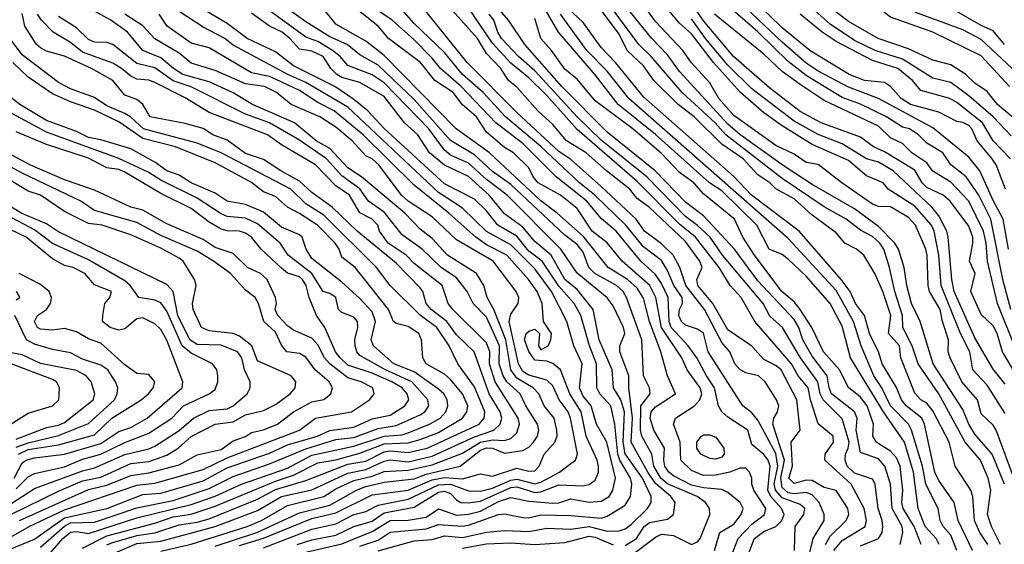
# Model space of a CAD drawing. Header units: metres. Extents: x -51132 to -49532, y -231222 to -229437.
# Tile 236 of 256: x -50676 to -50595, y -230543 to -230499. Entities that reach past the tile are written whole.
import ezdxf

# ---------------------------------------------------------------- set-up
doc = ezdxf.new("R2010")
doc.units = ezdxf.units.M
for name, color, linetype in [('CONTOUR_HALF', 8, 'Continuous'), ('CONTOUR_INDEX', 1, 'Continuous'), ('CONTOUR_INTER', 3, 'Continuous')]:
    doc.layers.add(name, color=color, linetype=linetype)

msp = doc.modelspace()

# ---------------------------------------------------------------- linework, layer by layer
at = {"layer": 'CONTOUR_HALF'}
for points, elevation in [([(-50594.219, -230504.759), (-50596.58, -230502.198), (-50600.58, -230500.255), (-50604.08, -230499.009), (-50608.08, -230495.871), (-50611.58, -230492.259), (-50615.476, -230486.259), (-50616.317, -230484.259), (-50617.04, -230481.259), (-50617.133, -230478.259), (-50616.57, -230476.259), (-50614.08, -230471.135), (-50609.205, -230465.259), (-50608.58, -230464.762), (-50606.08, -230463.302), (-50604.08, -230462.556), (-50601.08, -230461.987), (-50599.58, -230461.518), (-50599.08, -230461.499), (-50597.58, -230462.355), (-50597.08, -230462.459), (-50596.08, -230462.577), (-50594.58, -230462.443)], 55.5), ([(-50596.025, -230542.759), (-50596.676, -230541.759), (-50597.131, -230540.759), (-50597.266, -230538.759), (-50597.423, -230538.259), (-50598.717, -230536.259), (-50599.21, -230534.259), (-50600.58, -230531.663), (-50601.08, -230531.022), (-50601.58, -230530.742), (-50602.08, -230530.211), (-50603.221, -230527.259), (-50603.33, -230526.259), (-50604.254, -230525.259), (-50604.068, -230523.759), (-50604.719, -230521.759), (-50605.371, -230520.259), (-50606.286, -230518.759), (-50606.901, -230518.259), (-50607.871, -230517.759), (-50608.58, -230516.901), (-50610.58, -230515.416), (-50612.08, -230514.083), (-50613.58, -230513.247), (-50614.08, -230512.757), (-50615.08, -230512.084), (-50616.314, -230510.759), (-50618.08, -230509.539), (-50620.369, -230507.259), (-50621.703, -230506.259), (-50623.718, -230504.259), (-50624.58, -230503.05), (-50625.909, -230501.759), (-50626.58, -230500.412), (-50630.58, -230495.03)], 48.5), ([(-50609.489, -230542.759), (-50609.08, -230542.066), (-50607.759, -230540.759), (-50607.55, -230540.259), (-50607.636, -230539.759), (-50608.58, -230538.266), (-50609.58, -230538.023), (-50610.58, -230537.45), (-50611.08, -230537.409), (-50612.08, -230537.705), (-50612.504, -230537.259), (-50612.215, -230536.259), (-50612.331, -230534.259), (-50611.568, -230533.259), (-50611.853, -230530.759), (-50613.148, -230528.259), (-50613.58, -230527.899), (-50614.58, -230527.394), (-50615.58, -230526.307), (-50617.58, -230524.95), (-50618.813, -230522.759), (-50620.061, -230521.259), (-50620.136, -230520.759), (-50619.695, -230519.759), (-50619.904, -230519.259), (-50621.08, -230517.627), (-50624.08, -230514.788), (-50625.08, -230514.052), (-50625.714, -230513.259), (-50627.649, -230511.759), (-50629.313, -230510.259), (-50630.96, -230509.259), (-50632.08, -230507.918), (-50633.323, -230506.759), (-50635.08, -230504.816), (-50635.762, -230504.259), (-50636.39, -230503.259), (-50637.58, -230502.014), (-50638.33, -230500.759), (-50641.58, -230497.128)], 44.5), ([(-50594.644, -230537.759), (-50595.665, -230535.259), (-50597.08, -230533.608), (-50597.581, -230532.759), (-50598.08, -230531.544), (-50600.548, -230527.759), (-50601.613, -230524.259), (-50602.339, -230522.759), (-50602.738, -230521.259), (-50602.944, -230519.759), (-50603.414, -230518.259), (-50603.733, -230517.759), (-50605.08, -230516.359), (-50607.08, -230514.898), (-50610.58, -230512.886), (-50613.062, -230511.259), (-50616.58, -230508.727), (-50617.58, -230507.869), (-50621.58, -230503.508), (-50622.58, -230502.128), (-50623.863, -230500.759), (-50627.123, -230496.759)], 49.5), ([(-50625.58, -230543.663), (-50623.58, -230542.136), (-50623.08, -230541.895), (-50622.08, -230542.015), (-50620.58, -230542.74), (-50620.08, -230542.53), (-50619.868, -230542.259), (-50619.061, -230540.259), (-50619.106, -230539.759), (-50619.418, -230539.259), (-50620.117, -230538.759), (-50622.58, -230537.722), (-50623.128, -230537.259), (-50623.722, -230536.259), (-50623.863, -230535.259), (-50624.694, -230533.759), (-50624.815, -230533.259), (-50624.793, -230531.259), (-50624.016, -230530.259), (-50624.073, -230529.759), (-50624.573, -230528.759), (-50624.694, -230525.759), (-50625.966, -230522.259), (-50626.264, -230521.759), (-50626.807, -230521.259), (-50628.606, -230520.259), (-50629.103, -230519.759), (-50629.58, -230518.504), (-50630.08, -230517.873), (-50631.08, -230517.086), (-50635.58, -230512.889), (-50637.08, -230511.812), (-50638.58, -230510.415), (-50640.58, -230509.22), (-50643.58, -230505.839), (-50646.58, -230502.975), (-50648.08, -230502.129), (-50649.147, -230501.259), (-50650.58, -230500.637), (-50652.58, -230499.383), (-50655.08, -230497.561)], 41.5), ([(-50617.3, -230543.759), (-50616.716, -230542.259), (-50615.58, -230541.07), (-50614.546, -230540.259), (-50614.426, -230539.759), (-50615.431, -230538.259), (-50615.595, -230537.759), (-50615.588, -230537.259), (-50615.779, -230536.759), (-50616.08, -230536.431), (-50616.58, -230536.421), (-50617.398, -230536.759), (-50618.58, -230536.99), (-50619.58, -230537.041), (-50620.58, -230536.601), (-50621.464, -230535.759), (-50621.527, -230534.259), (-50622.069, -230532.759), (-50621.902, -230532.259), (-50620.331, -230531.259), (-50619.891, -230530.759), (-50619.739, -230530.259), (-50619.874, -230529.759), (-50620.955, -230528.259), (-50621.393, -230527.259), (-50623.08, -230524.759), (-50623.536, -230522.259), (-50624.049, -230521.259), (-50626.341, -230519.259), (-50627.58, -230517.734), (-50628.827, -230516.759), (-50630.08, -230514.872), (-50631.453, -230513.759), (-50633.288, -230512.759), (-50633.726, -230512.259), (-50634.08, -230511.513), (-50635.35, -230510.259), (-50636.08, -230509.802), (-50637.58, -230508.544), (-50638.414, -230507.259), (-50639.58, -230506.285), (-50640.358, -230505.259), (-50641.879, -230504.259), (-50643.049, -230502.759), (-50645.721, -230500.759), (-50646.564, -230499.759), (-50648.455, -230498.259)], 42.5), ([(-50594.58, -230531.892), (-50596.08, -230529.542), (-50597.255, -230528.259), (-50597.494, -230526.759), (-50598.27, -230525.259), (-50599.886, -230521.259), (-50600.089, -230518.759), (-50600.477, -230516.759), (-50600.682, -230516.259), (-50602.08, -230514.669), (-50604.269, -230513.259), (-50604.704, -230512.759), (-50606.08, -230512.155), (-50607.58, -230510.903), (-50610.58, -230509.573), (-50613.08, -230508.014), (-50614.58, -230506.945), (-50616.522, -230505.259), (-50618.771, -230502.759), (-50620.58, -230500.387), (-50621.58, -230499.49), (-50623.08, -230497.729)], 50.5), ([(-50593.618, -230528.759), (-50594.797, -230526.759), (-50595.241, -230525.259), (-50595.58, -230524.617), (-50596.58, -230523.662), (-50597.416, -230521.759), (-50597.073, -230520.259), (-50597.548, -230519.259), (-50597.252, -230517.759), (-50597.265, -230517.259), (-50597.58, -230516.339), (-50599.133, -230514.259), (-50599.726, -230513.759), (-50601.08, -230513.136), (-50601.455, -230512.759), (-50602.08, -230511.7), (-50604.58, -230510.177), (-50605.494, -230509.759), (-50606.58, -230508.955), (-50609.834, -230507.759), (-50611.58, -230506.83), (-50614.08, -230504.894), (-50617.114, -230502.259), (-50619.58, -230499.305), (-50620.58, -230497.847)], 51.5), ([(-50594.094, -230523.259), (-50594.76, -230520.759), (-50595.76, -230515.759), (-50596.768, -230513.759), (-50597.799, -230512.259), (-50599.094, -230511.259), (-50599.75, -230510.259), (-50601.08, -230509.463), (-50601.765, -230508.759), (-50602.512, -230508.259), (-50603.08, -230508.114), (-50604.425, -230507.259), (-50606.58, -230506.215), (-50608.08, -230505.662), (-50611.08, -230503.836), (-50612.58, -230502.685), (-50615.08, -230500.21), (-50617.58, -230498.071)], 52.5), ([(-50594.562, -230513.259), (-50595.331, -230511.259), (-50595.649, -230510.759), (-50596.905, -230509.259), (-50597.339, -230508.259), (-50597.58, -230507.997), (-50598.08, -230507.729), (-50598.58, -230507.653), (-50600.08, -230506.892), (-50602.417, -230506.259), (-50603.191, -230505.759), (-50604.08, -230504.742), (-50604.58, -230504.434), (-50606.252, -230504.259), (-50607.526, -230503.759), (-50610.78, -230501.759), (-50613.08, -230499.882), (-50615.244, -230497.759)], 53.5), ([(-50594.08, -230508.853), (-50595.578, -230507.259), (-50597.58, -230505.532), (-50599.08, -230504.428), (-50600.58, -230504.072), (-50603.08, -230502.479), (-50605.366, -230501.759), (-50607.08, -230500.945), (-50609.08, -230499.595), (-50611.08, -230497.8)], 54.5), ([(-50668.58, -230543.519), (-50666.58, -230542.665), (-50664.58, -230542.477), (-50660.08, -230541.268), (-50656.58, -230539.934), (-50654.574, -230538.759), (-50652.08, -230538.211), (-50649.08, -230536.841), (-50647.58, -230536.539), (-50646.08, -230535.834), (-50645.58, -230535.74), (-50644.08, -230535.882), (-50642.08, -230535.425), (-50638.58, -230533.823), (-50636.976, -230533.259), (-50636.449, -230532.759), (-50636.307, -230532.259), (-50636.454, -230531.759), (-50637.351, -230530.259), (-50638.622, -230526.759), (-50640.08, -230525.347), (-50640.87, -230524.259), (-50642.179, -230523.259), (-50642.602, -230522.759), (-50642.859, -230521.759), (-50643.08, -230521.45), (-50645.08, -230519.407), (-50648.307, -230516.759), (-50650.393, -230514.759), (-50652.08, -230513.535), (-50653.08, -230512.594), (-50654.653, -230511.759), (-50656.08, -230510.811), (-50657.58, -230510.309), (-50659.08, -230509.193), (-50660.29, -230508.759), (-50661.08, -230508.23), (-50662.58, -230507.816), (-50665.486, -230507.259), (-50666.08, -230506.25), (-50666.58, -230505.844), (-50667.58, -230505.48), (-50668.58, -230504.256), (-50670.348, -230503.259), (-50672.58, -230502.246), (-50674.08, -230501.809), (-50674.58, -230501.546), (-50674.904, -230501.259), (-50675.877, -230499.759), (-50676.08, -230498.707)], 36.5), ([(-50660.08, -230542.902), (-50656.626, -230541.759), (-50653.08, -230540.128), (-50650.58, -230539.478), (-50648.365, -230538.259), (-50647.58, -230537.95), (-50646.08, -230537.572), (-50643.58, -230537.305), (-50642.58, -230536.906), (-50639.775, -230536.259), (-50638.08, -230534.933), (-50637.58, -230534.736), (-50637.08, -230534.772), (-50636.08, -230535.184), (-50634.58, -230534.964), (-50634.08, -230534.68), (-50633.685, -230534.259), (-50633.345, -230533.759), (-50633.246, -230533.259), (-50633.354, -230532.759), (-50634.317, -230531.259), (-50634.802, -230530.259), (-50635.896, -230529.259), (-50636.193, -230528.759), (-50636.523, -230527.759), (-50636.52, -230526.259), (-50637.58, -230523.88), (-50638.693, -230522.759), (-50639.188, -230521.759), (-50640.08, -230520.616), (-50641.348, -230519.759), (-50642.915, -230518.259), (-50644.58, -230517.06), (-50646.08, -230515.191), (-50647.379, -230514.259), (-50648.08, -230513.252), (-50649.58, -230512.178), (-50650.865, -230510.759), (-50653.08, -230509.21), (-50655.582, -230507.759), (-50657.58, -230507.062), (-50662.08, -230504.77), (-50663.58, -230504.275), (-50665.08, -230503.198), (-50666.58, -230502.841), (-50668.58, -230501.258), (-50669.08, -230501.106), (-50670.08, -230501.062), (-50670.58, -230500.84), (-50671.58, -230499.889), (-50673.08, -230498.936)], 37.5), ([(-50656.08, -230543.02), (-50652.08, -230541.468), (-50650.08, -230541.037), (-50648.58, -230540.262), (-50647.58, -230540.013), (-50646.58, -230539.498), (-50644.08, -230538.992), (-50641.58, -230537.799), (-50640.58, -230537.755), (-50639.08, -230538.299), (-50638.08, -230538.342), (-50637.08, -230538.093), (-50635.58, -230537.407), (-50635.08, -230537.339), (-50633.58, -230537.733), (-50633.08, -230537.595), (-50631.521, -230536.759), (-50630.58, -230536.042), (-50630.214, -230535.759), (-50630.032, -230535.259), (-50630.623, -230532.259), (-50630.808, -230531.759), (-50631.56, -230530.759), (-50632.08, -230529.597), (-50632.58, -230529.129), (-50634.08, -230528.711), (-50634.58, -230528.391), (-50634.929, -230527.759), (-50635.697, -230524.259), (-50635.58, -230523.646), (-50634.959, -230522.759), (-50634.91, -230522.259), (-50635.116, -230521.759), (-50637.033, -230519.259), (-50640.08, -230517.48), (-50642.08, -230515.562), (-50644.08, -230514.257), (-50644.64, -230513.759), (-50646.507, -230511.259), (-50647.068, -230510.759), (-50647.58, -230510.504), (-50648.732, -230509.259), (-50650.08, -230508.124), (-50651.403, -230507.259), (-50653.777, -230506.259), (-50655.011, -230505.259), (-50655.999, -230504.759), (-50657.58, -230504.529), (-50660.08, -230503.425), (-50662.08, -230502.827), (-50663.08, -230501.988), (-50665.08, -230500.807), (-50666.08, -230499.727), (-50667.589, -230498.759)], 38.5), ([(-50652.58, -230543.395), (-50649.58, -230542.705), (-50647.08, -230541.688), (-50645.58, -230540.759), (-50644.08, -230540.727), (-50642.58, -230540.484), (-50641.58, -230539.797), (-50640.08, -230540.311), (-50639.08, -230540.224), (-50638.08, -230539.983), (-50636.58, -230539.177), (-50635.58, -230538.867), (-50634.08, -230539.171), (-50632.08, -230539.328), (-50631.58, -230539.292), (-50630.58, -230538.963), (-50629.08, -230539.251), (-50628.08, -230539.161), (-50627.403, -230538.759), (-50627.111, -230538.259), (-50626.893, -230537.259), (-50627.603, -230534.259), (-50628.466, -230532.759), (-50628.903, -230531.259), (-50629.58, -230530.458), (-50629.871, -230529.759), (-50629.665, -230527.759), (-50630.334, -230526.259), (-50630.916, -230524.259), (-50632.196, -230521.759), (-50633.58, -230519.875), (-50635.58, -230517.888), (-50637.58, -230516.795), (-50639.58, -230514.839), (-50641.58, -230513.547), (-50649.08, -230506.459), (-50652.58, -230504.416), (-50654.046, -230503.759), (-50658.58, -230501.313), (-50659.275, -230500.759), (-50661.08, -230499.824), (-50663.08, -230498.531)], 39.5), ([(-50646.58, -230543.288), (-50643.58, -230542.44), (-50642.08, -230542.331), (-50641.08, -230542.025), (-50639.58, -230542.181), (-50637.58, -230541.726), (-50636.08, -230541.591), (-50634.08, -230541.685), (-50632.58, -230541.395), (-50630.58, -230541.486), (-50629.08, -230541.265), (-50627.58, -230541.653), (-50626.58, -230541.623), (-50626.08, -230541.464), (-50625.58, -230541.087), (-50624.247, -230539.759), (-50623.94, -230539.259), (-50623.926, -230538.759), (-50624.649, -230537.259), (-50626.08, -230535.235), (-50626.244, -230534.259), (-50626.151, -230531.759), (-50626.447, -230530.759), (-50627.06, -230529.759), (-50627.154, -230528.259), (-50628.232, -230525.759), (-50628.74, -230523.259), (-50630.08, -230521.605), (-50631.091, -230520.759), (-50632.229, -230518.759), (-50633.58, -230517.613), (-50634.58, -230516.427), (-50636.08, -230515.328), (-50637.363, -230513.759), (-50639.08, -230512.21), (-50641.08, -230511.275), (-50642.299, -230510.259), (-50643.291, -230508.759), (-50644.39, -230507.759), (-50646.08, -230505.585), (-50648.08, -230504.43), (-50649.58, -230504), (-50649.996, -230503.759), (-50650.488, -230503.259), (-50651.139, -230502.259), (-50652.08, -230501.809), (-50653.08, -230501.661), (-50653.889, -230500.759), (-50654.519, -230500.259), (-50655.569, -230499.759), (-50657.08, -230498.672)], 40.5), ([(-50612.053, -230543.259), (-50611.992, -230541.259), (-50611.26, -230540.259), (-50611.195, -230539.759), (-50611.58, -230539.427), (-50613.08, -230538.895), (-50613.63, -230538.259), (-50613.72, -230537.759), (-50613.437, -230536.259), (-50613.58, -230535.209), (-50615.08, -230532.427), (-50615.58, -230531.819), (-50616.344, -230531.259), (-50619.208, -230526.759), (-50619.58, -230525.207), (-50620.08, -230524.89), (-50621.08, -230524.555), (-50621.406, -230524.259), (-50621.638, -230523.759), (-50621.586, -230523.259), (-50621.345, -230522.759), (-50621.37, -230522.259), (-50622.063, -230521.259), (-50622.58, -230520.02), (-50623.08, -230519.185), (-50624.58, -230518.049), (-50626.034, -230516.259), (-50628.599, -230513.759), (-50629.887, -230512.759), (-50633.08, -230509.727), (-50636.013, -230507.259), (-50637.87, -230505.259), (-50639.58, -230503.747), (-50641.08, -230501.942), (-50643.58, -230499.532), (-50644.58, -230498.382)], 43.5), ([(-50606.58, -230542.851), (-50605.08, -230542.26), (-50604.769, -230541.759), (-50604.726, -230541.259), (-50604.768, -230540.759), (-50605.105, -230539.759), (-50605.348, -230537.759), (-50605.58, -230537.329), (-50607.08, -230536.824), (-50607.672, -230536.259), (-50607.854, -230535.759), (-50607.817, -230535.259), (-50607.584, -230534.759), (-50607.522, -230534.259), (-50608.08, -230532.331), (-50609.658, -230530.759), (-50609.914, -230530.259), (-50610.112, -230529.259), (-50611.547, -230527.259), (-50613.031, -230524.759), (-50614.08, -230523.795), (-50614.644, -230522.759), (-50618.006, -230518.759), (-50619.052, -230517.259), (-50620.08, -230516.277), (-50621.08, -230515.549), (-50624.291, -230512.259), (-50628.08, -230509.193), (-50630.08, -230507.273), (-50633.58, -230503.446), (-50634.94, -230502.259), (-50636.333, -230500.759), (-50636.647, -230500.259), (-50636.987, -230499.259), (-50637.364, -230498.759)], 45.5), ([(-50598.59, -230543.259), (-50599.08, -230541.991), (-50599.727, -230541.259), (-50599.971, -230540.759), (-50600.144, -230539.759), (-50601.161, -230537.759), (-50601.432, -230536.259), (-50602.339, -230533.259), (-50602.587, -230532.759), (-50604.08, -230531.259), (-50604.811, -230529.759), (-50605.477, -230528.759), (-50606.528, -230526.259), (-50607.152, -230524.259), (-50608.58, -230521.685), (-50612.58, -230517.372), (-50625.787, -230505.759), (-50627.58, -230503.493), (-50629.277, -230501.759), (-50631.455, -230498.759)], 47.5), ([(-50594.646, -230501.259), (-50595.58, -230500.136), (-50596.58, -230499.7), (-50598.58, -230498.524)], 56.5), ([(-50601.532, -230542.759), (-50602.126, -230541.259), (-50603.037, -230539.759), (-50603.136, -230539.259), (-50603.059, -230538.259), (-50603.283, -230536.259), (-50603.58, -230535.576), (-50604.08, -230534.999), (-50605.283, -230534.259), (-50605.542, -230533.759), (-50605.495, -230532.759), (-50606.031, -230531.259), (-50606.58, -230530.534), (-50607.58, -230529.727), (-50608.318, -230528.259), (-50609.632, -230526.759), (-50610.602, -230524.759), (-50611.568, -230523.259), (-50612.08, -230522.63), (-50613.084, -230521.759), (-50615.356, -230518.759), (-50616.32, -230517.259), (-50617.028, -230515.759), (-50619.58, -230513.667), (-50620.402, -230512.759), (-50621.58, -230511.902), (-50623.08, -230510.306), (-50625.456, -230508.259), (-50628.58, -230505.934), (-50630.08, -230504.15), (-50631.08, -230503.311), (-50632.183, -230501.759), (-50633.09, -230500.759), (-50633.58, -230499.115)], 46.5), ([(-50671.08, -230543.056), (-50669.08, -230542.023), (-50665.08, -230540.996), (-50663.58, -230540.465), (-50662.08, -230540.224), (-50660.08, -230539.573), (-50655.08, -230537.496), (-50653.58, -230537.011), (-50651.58, -230535.975), (-50650.08, -230535.722), (-50648.08, -230535.165), (-50646.08, -230534.406), (-50644.08, -230534.311), (-50643.08, -230534.055), (-50641.58, -230533.449), (-50639.579, -230532.259), (-50639.222, -230531.759), (-50639.14, -230531.259), (-50639.578, -230530.259), (-50640.58, -230529.066), (-50641.08, -230528.612), (-50642.584, -230527.759), (-50642.857, -230527.259), (-50642.982, -230525.759), (-50643.21, -230525.259), (-50644.08, -230524.656), (-50645.08, -230524.419), (-50645.302, -230524.259), (-50645.712, -230523.259), (-50647.58, -230520.878), (-50648.482, -230519.759), (-50649.58, -230518.926), (-50649.803, -230518.259), (-50650.144, -230517.759), (-50651.601, -230516.259), (-50653.08, -230515.28), (-50654.08, -230514.777), (-50655.08, -230513.879), (-50656.08, -230513.497), (-50657.08, -230512.706), (-50660.08, -230511.087), (-50663.363, -230509.759), (-50666.08, -230509.055), (-50668.08, -230507.698), (-50670.08, -230506.727), (-50672.08, -230506.038), (-50673.58, -230505.359), (-50675.58, -230503.978), (-50676.863, -230502.759)], 35.5), ([(-50674.58, -230542.987), (-50672.58, -230541.231), (-50672.08, -230540.959), (-50670.08, -230540.887), (-50666.58, -230539.705), (-50663.58, -230539.116), (-50660.58, -230538.11), (-50658.58, -230537.115), (-50655.58, -230536.07), (-50652.58, -230534.818), (-50650.08, -230534.034), (-50648.58, -230533.875), (-50646.58, -230533.14), (-50645.08, -230532.879), (-50643.08, -230531.989), (-50642.713, -230531.759), (-50642.372, -230531.259), (-50642.454, -230530.759), (-50643.781, -230529.259), (-50645.969, -230528.259), (-50648.08, -230527.066), (-50648.327, -230526.759), (-50648.474, -230526.259), (-50648.511, -230525.759), (-50648.26, -230524.759), (-50648.292, -230524.259), (-50648.58, -230523.891), (-50649.58, -230523.496), (-50649.858, -230523.259), (-50650.087, -230522.259), (-50650.58, -230521.931), (-50651.142, -230521.759), (-50652.06, -230520.259), (-50654.039, -230518.759), (-50654.703, -230517.759), (-50656.58, -230516.152), (-50657.58, -230515.674), (-50659.08, -230515.541), (-50659.58, -230515.321), (-50661.58, -230514.009), (-50664.58, -230512.537), (-50665.58, -230511.897), (-50668.08, -230510.714), (-50674.08, -230508.539), (-50679.08, -230505.852)], 34.5), ([(-50677.58, -230542.447), (-50675.512, -230541.259), (-50672.58, -230539.883), (-50666.58, -230537.822), (-50665.08, -230537.669), (-50661.08, -230536.541), (-50659.08, -230535.559), (-50653.084, -230533.259), (-50651.774, -230532.259), (-50648.775, -230531.759), (-50647.28, -230530.759), (-50646.902, -230530.259), (-50647.014, -230529.759), (-50647.976, -230529.259), (-50649.08, -230528.913), (-50650.58, -230527.757), (-50651.015, -230527.259), (-50651.58, -230526.184), (-50652.08, -230525.646), (-50653.58, -230524.96), (-50654.08, -230524.597), (-50654.889, -230523.759), (-50655.099, -230523.259), (-50654.996, -230522.759), (-50655.073, -230522.259), (-50655.765, -230520.759), (-50656.317, -230520.259), (-50657.398, -230519.759), (-50658.58, -230518.611), (-50660.08, -230518.122), (-50661.08, -230517.444), (-50664.08, -230516.149), (-50666.08, -230515.013), (-50667.08, -230514.752), (-50670.08, -230513.35), (-50672.58, -230512.504), (-50675.463, -230511.259), (-50679.08, -230509.317)], 33.5), ([(-50677.043, -230540.259), (-50673.08, -230538.315), (-50671.08, -230537.473), (-50669.58, -230537.174), (-50667.08, -230536.046), (-50665.58, -230535.864), (-50664.08, -230535.35), (-50663.15, -230534.759), (-50662.08, -230533.801), (-50660.088, -230532.759), (-50658.58, -230532.576), (-50657.58, -230531.987), (-50656.08, -230531.642), (-50655.08, -230531.131), (-50653.868, -230530.259), (-50653.446, -230529.759), (-50653.392, -230529.259), (-50653.78, -230528.759), (-50656.58, -230527.526), (-50657.045, -230526.259), (-50658.08, -230525.463), (-50658.58, -230525.259), (-50660.58, -230525.028), (-50661.213, -230524.759), (-50661.908, -230523.259), (-50661.964, -230522.759), (-50661.671, -230521.259), (-50661.789, -230520.759), (-50662.746, -230519.259), (-50663.08, -230518.991), (-50664.58, -230518.168), (-50667.08, -230517.07), (-50669.464, -230516.259), (-50670.58, -230516.124), (-50672.58, -230515.133), (-50674.58, -230513.768), (-50675.58, -230513.426), (-50679.08, -230511.343)], 32.5), ([(-50676.58, -230538.123), (-50675.58, -230537.139), (-50675.08, -230536.863), (-50672.58, -230536.305), (-50671.08, -230535.673), (-50669.58, -230535.254), (-50667.58, -230534.293), (-50665.58, -230533.507), (-50663.679, -230532.259), (-50662.712, -230531.259), (-50660.57, -230530.259), (-50660.08, -230529.907), (-50659.855, -230529.259), (-50659.855, -230528.759), (-50659.948, -230528.259), (-50660.315, -230527.759), (-50662.08, -230526.89), (-50662.822, -230526.259), (-50664.08, -230523.392), (-50664.58, -230522.697), (-50665.08, -230522.477), (-50666.402, -230522.259), (-50667.144, -230521.259), (-50667.58, -230520.868), (-50670.58, -230519.135), (-50673.58, -230517.767), (-50675.08, -230516.643), (-50679.58, -230514.276)], 31.5), ([(-50676.407, -230535.259), (-50675.58, -230534.884), (-50673.08, -230534.493), (-50670.08, -230533.655), (-50668.645, -230532.259), (-50666.209, -230530.759), (-50665.62, -230530.259), (-50665.239, -230529.759), (-50665.093, -230529.259), (-50665.58, -230528.662), (-50666.58, -230528.566), (-50667.58, -230527.852), (-50669.58, -230526.044), (-50670.58, -230525.681), (-50671.58, -230525.095), (-50672.58, -230524.822), (-50673.58, -230524.978), (-50674.58, -230524.888), (-50674.823, -230524.759), (-50675.08, -230524.243), (-50674.817, -230523.759), (-50674.08, -230523.25), (-50673.743, -230522.759), (-50673.665, -230522.259), (-50673.859, -230521.759), (-50674.58, -230521.173), (-50676.341, -230520.259)], 30.5), ([(-50676.58, -230534.018), (-50674.08, -230533.047), (-50673.08, -230532.855), (-50672.58, -230532.625), (-50670.198, -230530.759), (-50670.05, -230530.259), (-50670.356, -230529.259), (-50670.775, -230528.759), (-50671.58, -230528.307), (-50674.58, -230527.747), (-50676.08, -230527.018), (-50677.404, -230526.759)], 29.5)]:
    msp.add_lwpolyline(points, dxfattribs=dict(at, elevation=elevation))
at = {"layer": 'CONTOUR_INDEX'}
for points, elevation in [([(-50593.994, -230507.259), (-50595.217, -230506.259), (-50596.08, -230505.178), (-50597.08, -230504.49), (-50597.837, -230503.759), (-50599.08, -230502.949), (-50600.58, -230502.559), (-50602.58, -230501.619), (-50605.095, -230500.759), (-50607.58, -230499.367), (-50610.306, -230497.259)], 55), ([(-50648.08, -230542.903), (-50646.58, -230542.396), (-50645.58, -230541.73), (-50642.58, -230541.456), (-50641.58, -230541.102), (-50639.58, -230541.233), (-50639.08, -230541.16), (-50636.58, -230540.277), (-50636.08, -230540.22), (-50634.58, -230540.516), (-50634.08, -230540.535), (-50633.08, -230540.304), (-50630.58, -230540.35), (-50628.08, -230540.564), (-50627.58, -230540.404), (-50626.08, -230539.497), (-50625.638, -230538.759), (-50625.521, -230537.759), (-50625.641, -230537.259), (-50626.528, -230535.759), (-50626.686, -230535.259), (-50626.933, -230532.759), (-50627.266, -230531.259), (-50628.186, -230530.259), (-50628.448, -230529.759), (-50628.473, -230527.759), (-50629.056, -230526.259), (-50629.762, -230523.759), (-50630.317, -230522.759), (-50631.58, -230521.332), (-50632.966, -230519.259), (-50634.08, -230518.407), (-50635.08, -230517.16), (-50636.659, -230516.259), (-50637.58, -230515.061), (-50638.58, -230514.089), (-50641.08, -230512.821), (-50646.08, -230508.225), (-50647.433, -230506.759), (-50648.58, -230505.832), (-50650.172, -230504.759), (-50653.58, -230503.039), (-50655.08, -230501.871), (-50657.442, -230500.759), (-50659.08, -230499.536), (-50662.082, -230497.759)], 40), ([(-50608.788, -230543.259), (-50608.08, -230542.427), (-50606.191, -230541.259), (-50606.079, -230540.759), (-50606.262, -230539.759), (-50607.342, -230537.759), (-50609.534, -230535.759), (-50609.49, -230535.259), (-50608.817, -230534.259), (-50608.835, -230533.759), (-50610.08, -230532.746), (-50610.72, -230530.759), (-50610.914, -230529.759), (-50611.746, -230528.759), (-50612.297, -230527.759), (-50615.331, -230524.259), (-50616.462, -230522.259), (-50617.382, -230521.259), (-50618.281, -230519.759), (-50620.253, -230517.259), (-50621.58, -230516.169), (-50625.08, -230512.629), (-50630.08, -230508.313), (-50632.58, -230505.493), (-50634.08, -230504.04), (-50635.58, -230502.813), (-50637.08, -230501.17), (-50639.08, -230498.218)], 45), ([(-50593.672, -230537.759), (-50595.335, -230533.259), (-50595.58, -230532.85), (-50596.58, -230531.922), (-50596.883, -230530.759), (-50598.179, -230529.259), (-50599.15, -230527.259), (-50599.291, -230526.759), (-50599.273, -230525.759), (-50599.776, -230524.259), (-50599.964, -230523.259), (-50600.846, -230521.759), (-50600.967, -230521.259), (-50601.037, -230518.759), (-50601.16, -230518.259), (-50602.015, -230516.259), (-50602.58, -230515.624), (-50604.08, -230514.73), (-50605.08, -230514.71), (-50605.58, -230514.509), (-50608.111, -230512.759), (-50610.08, -230511.216), (-50611.08, -230511.046), (-50612.08, -230510.372), (-50613.58, -230509.65), (-50617.08, -230507.157), (-50618.307, -230505.759), (-50619.08, -230504.462), (-50620.58, -230502.777), (-50621.305, -230501.759), (-50623.58, -230499.357), (-50624.361, -230498.259)], 50), ([(-50674.08, -230543.846), (-50672.727, -230542.259), (-50672.08, -230541.73), (-50671.58, -230541.667), (-50670.58, -230541.85), (-50666.58, -230540.533), (-50662.08, -230539.425), (-50660.08, -230538.742), (-50657.911, -230537.759), (-50654.08, -230536.421), (-50652.08, -230535.336), (-50648.58, -230534.603), (-50646.08, -230533.763), (-50644.58, -230533.647), (-50644.08, -230533.5), (-50642.303, -230532.759), (-50641.439, -230532.259), (-50640.964, -230531.759), (-50640.781, -230531.259), (-50640.836, -230530.759), (-50641.134, -230530.259), (-50641.58, -230529.864), (-50643.58, -230528.429), (-50645.283, -230527.759), (-50646.945, -230526.259), (-50647.16, -230525.759), (-50646.779, -230524.259), (-50647.08, -230523.461), (-50648.08, -230522.334), (-50649.58, -230520.977), (-50652.08, -230519.031), (-50652.53, -230518.259), (-50652.86, -230517.259), (-50653.08, -230517.049), (-50654.58, -230516.429), (-50656.08, -230515.169), (-50657.58, -230514.547), (-50659.08, -230514.274), (-50660.08, -230513.596), (-50662.08, -230512.759), (-50663.08, -230512.109), (-50664.107, -230511.759), (-50665.08, -230511.038), (-50667.08, -230509.919), (-50669.58, -230509.168), (-50670.58, -230508.994), (-50671.58, -230508.495), (-50674.08, -230507.577), (-50676.275, -230506.259), (-50678.211, -230504.759)], 35), ([(-50676.58, -230522.459), (-50676.278, -230522.259), (-50676.546, -230521.759)], 30), ([(-50676.58, -230534.688), (-50675.58, -230534.31), (-50673.08, -230533.715), (-50670.58, -230532.724), (-50668.443, -230530.759), (-50668.205, -230530.259), (-50668.148, -230529.759), (-50668.337, -230529.259), (-50668.993, -230528.259), (-50669.58, -230527.878), (-50671.08, -230527.369), (-50672.08, -230526.849), (-50673.58, -230526.587), (-50675.08, -230526.138), (-50675.733, -230525.759), (-50676.685, -230523.759)], 30)]:
    msp.add_lwpolyline(points, dxfattribs=dict(at, elevation=elevation))
at = {"layer": 'CONTOUR_INTER'}
for points, elevation in [([(-50626.08, -230542.845), (-50625.14, -230542.259), (-50624.501, -230541.259), (-50624.08, -230540.919), (-50622.58, -230540.643), (-50622.089, -230540.259), (-50621.937, -230539.259), (-50622.3, -230538.759), (-50623.58, -230537.702), (-50624.221, -230536.759), (-50625.578, -230534.259), (-50625.479, -230532.259), (-50625.796, -230529.759), (-50625.794, -230528.759), (-50626.528, -230526.759), (-50626.523, -230526.259), (-50626.124, -230525.259), (-50626.238, -230524.759), (-50627.08, -230522.951), (-50627.58, -230522.277), (-50630.08, -230520.239), (-50631.429, -230518.259), (-50635.884, -230513.759), (-50637.58, -230512.473), (-50639.08, -230511.102), (-50640.58, -230510.443), (-50641.08, -230510.027), (-50642.367, -230508.259), (-50646.08, -230504.441), (-50647.08, -230503.785), (-50649.08, -230503.004), (-50649.713, -230502.259), (-50650.348, -230501.759), (-50651.58, -230501.02), (-50652.58, -230500.657), (-50657.58, -230496.979)], 41), ([(-50616.36, -230544.759), (-50615.353, -230542.259), (-50614.58, -230541.672), (-50613.58, -230541.249), (-50613.093, -230540.759), (-50612.889, -230540.259), (-50613.115, -230539.759), (-50614.018, -230538.759), (-50614.27, -230538.259), (-50614.069, -230536.259), (-50614.232, -230535.759), (-50614.58, -230535.294), (-50615.58, -230534.452), (-50615.912, -230533.259), (-50617.58, -230532.197), (-50618.08, -230531.75), (-50618.352, -230531.259), (-50618.675, -230529.759), (-50619.353, -230528.759), (-50620.133, -230527.259), (-50620.874, -230526.259), (-50622.279, -230524.759), (-50622.436, -230524.259), (-50622.525, -230522.259), (-50623.08, -230521.091), (-50623.58, -230520.359), (-50624.783, -230519.259), (-50626.838, -230516.759), (-50628.08, -230515.693), (-50629.273, -230514.259), (-50631.797, -230512.259), (-50634.58, -230509.483), (-50636.811, -230507.759), (-50639.693, -230504.759), (-50641.414, -230503.259), (-50642.08, -230502.402), (-50643.58, -230500.894), (-50645.402, -230499.259), (-50648.08, -230497.412)], 43), ([(-50610.865, -230543.759), (-50610.488, -230542.259), (-50609.577, -230540.759), (-50609.586, -230540.259), (-50610.007, -230539.259), (-50610.58, -230538.636), (-50611.08, -230538.45), (-50612.08, -230538.552), (-50612.58, -230538.458), (-50613.08, -230538.023), (-50613.189, -230537.259), (-50612.873, -230535.759), (-50613.856, -230532.759), (-50613.77, -230532.259), (-50613.454, -230531.759), (-50613.334, -230531.259), (-50613.552, -230530.759), (-50614.483, -230529.259), (-50615.043, -230528.759), (-50616.08, -230528.505), (-50616.58, -230528.232), (-50616.991, -230527.759), (-50617.416, -230526.759), (-50618.08, -230525.98), (-50619.522, -230523.259), (-50621.057, -230521.259), (-50621.545, -230519.759), (-50622.115, -230518.759), (-50623.08, -230517.82), (-50624.486, -230516.759), (-50625.176, -230515.759), (-50628.08, -230513.063), (-50630.58, -230510.821), (-50631.58, -230510.138), (-50635.08, -230506.917), (-50639.177, -230502.759), (-50643.993, -230496.759)], 44), ([(-50603.276, -230542.759), (-50603.054, -230541.759), (-50603.13, -230541.259), (-50603.936, -230539.759), (-50604.09, -230537.759), (-50604.543, -230536.259), (-50605.08, -230535.65), (-50606.58, -230535.107), (-50606.937, -230533.259), (-50606.846, -230532.259), (-50607.063, -230531.759), (-50608.973, -230530.259), (-50609.179, -230529.759), (-50609.335, -230528.759), (-50610.58, -230527.14), (-50611.356, -230525.759), (-50611.697, -230524.759), (-50612.08, -230524.086), (-50615.08, -230520.877), (-50617.025, -230518.259), (-50619.58, -230515.489), (-50621.08, -230514.348), (-50623.61, -230511.759), (-50627.58, -230508.546), (-50631.333, -230504.759), (-50634.407, -230501.259), (-50635.773, -230499.259), (-50637.483, -230497.259)], 46), ([(-50594.96, -230542.759), (-50595.711, -230541.259), (-50596.051, -230540.259), (-50595.767, -230538.259), (-50595.998, -230537.259), (-50596.636, -230535.759), (-50597.907, -230534.259), (-50600.065, -230530.259), (-50601.793, -230527.759), (-50602.289, -230526.259), (-50603.059, -230524.759), (-50603.102, -230523.759), (-50603.733, -230521.759), (-50604.156, -230519.759), (-50604.638, -230518.259), (-50604.965, -230517.759), (-50605.58, -230517.195), (-50606.58, -230516.677), (-50607.751, -230515.759), (-50609.58, -230514.744), (-50613.08, -230512.382), (-50617.735, -230508.759), (-50618.63, -230507.759), (-50621.366, -230505.259), (-50623.925, -230502.259), (-50624.944, -230501.259), (-50628.276, -230496.759)], 49), ([(-50594.306, -230518.259), (-50594.746, -230515.759), (-50595.58, -230514.207), (-50596.666, -230511.759), (-50597.58, -230510.615), (-50600.58, -230508.184), (-50605.08, -230505.747), (-50607.58, -230504.812), (-50610.08, -230503.475), (-50611.08, -230502.81), (-50613.08, -230501.071), (-50617.075, -230497.259)], 53), ([(-50600.054, -230542.759), (-50600.312, -230542.259), (-50601.197, -230541.259), (-50601.781, -230539.759), (-50602.182, -230536.759), (-50602.936, -230534.259), (-50604.669, -230531.759), (-50607.415, -230527.259), (-50608.08, -230524.634), (-50609.091, -230522.759), (-50611.08, -230520.487), (-50612.58, -230519.067), (-50613.08, -230518.7), (-50614.142, -230518.259), (-50615.169, -230516.259), (-50618.08, -230513.411), (-50619.096, -230512.759), (-50623.58, -230508.725), (-50626.675, -230506.259), (-50628.58, -230503.797), (-50631.619, -230500.259), (-50632.771, -230498.259)], 47), ([(-50597.278, -230543.259), (-50598.463, -230540.759), (-50598.793, -230539.259), (-50600.08, -230537.436), (-50600.408, -230536.759), (-50601.261, -230532.759), (-50601.479, -230532.259), (-50602.797, -230531.259), (-50603.167, -230530.759), (-50603.58, -230529.729), (-50604.786, -230527.759), (-50605.089, -230526.759), (-50605.827, -230525.259), (-50606.249, -230523.759), (-50606.996, -230522.759), (-50607.426, -230521.759), (-50608.178, -230520.759), (-50611.664, -230516.759), (-50615.617, -230513.759), (-50617.08, -230512.212), (-50624.58, -230505.621), (-50626.878, -230502.759), (-50628.08, -230501.519), (-50629.58, -230499.441), (-50630.828, -230498.259)], 48), ([(-50664.58, -230543.31), (-50662.08, -230542.714), (-50657.426, -230541.259), (-50656.247, -230540.759), (-50654.08, -230539.52), (-50651.08, -230538.769), (-50650.08, -230538.131), (-50648.58, -230537.448), (-50647.08, -230537.089), (-50646.08, -230536.686), (-50644.08, -230536.593), (-50642.08, -230536.145), (-50639.58, -230535.163), (-50638.08, -230534.275), (-50637.08, -230534.071), (-50636.08, -230534.128), (-50635.58, -230533.963), (-50635.08, -230533.491), (-50634.838, -230532.759), (-50634.961, -230532.259), (-50636.858, -230529.259), (-50637.342, -230527.759), (-50637.317, -230526.759), (-50637.58, -230526.01), (-50640.389, -230523.259), (-50640.771, -230522.759), (-50641.25, -230521.259), (-50643.58, -230519.433), (-50644.244, -230518.759), (-50645.746, -230517.759), (-50646.465, -230516.759), (-50646.592, -230516.259), (-50647.062, -230515.759), (-50648.08, -230515.233), (-50648.946, -230513.759), (-50650.08, -230513.007), (-50651.767, -230511.259), (-50654.58, -230509.605), (-50655.745, -230508.759), (-50660.58, -230506.904), (-50662.58, -230505.69), (-50665.08, -230504.423), (-50665.58, -230504.228), (-50666.58, -230504.139), (-50667.08, -230503.906), (-50667.843, -230503.259), (-50668.58, -230502.827), (-50671.08, -230501.913), (-50672.08, -230501.102), (-50673.53, -230500.259), (-50674.496, -230499.259), (-50674.814, -230498.759)], 37), ([(-50658.08, -230542.835), (-50656.08, -230542.237), (-50652.08, -230540.598), (-50650.08, -230540.125), (-50647.08, -230538.621), (-50644.08, -230538.244), (-50642.08, -230537.394), (-50641.08, -230537.208), (-50639.58, -230537.301), (-50638.08, -230536.88), (-50637.08, -230537.073), (-50635.08, -230536.415), (-50634.08, -230536.66), (-50633.58, -230536.645), (-50633.216, -230536.259), (-50632.807, -230535.259), (-50631.918, -230534.259), (-50631.722, -230533.759), (-50631.742, -230533.259), (-50631.963, -230532.259), (-50632.799, -230531.259), (-50633.246, -230530.259), (-50633.716, -230529.759), (-50635.08, -230528.952), (-50635.58, -230528.263), (-50635.986, -230525.759), (-50636.973, -230523.259), (-50637.517, -230522.259), (-50637.803, -230521.259), (-50638.412, -230520.259), (-50640.822, -230518.759), (-50642.08, -230517.36), (-50643.08, -230516.595), (-50644.363, -230515.259), (-50647.958, -230512.259), (-50649.08, -230511.514), (-50650.58, -230509.909), (-50651.715, -230509.259), (-50653.518, -230507.759), (-50656.985, -230506.259), (-50658.58, -230505.289), (-50660.58, -230504.361), (-50662.757, -230503.759), (-50663.551, -230503.259), (-50664.58, -230502.363), (-50666.08, -230501.764), (-50667.354, -230500.259), (-50668.745, -230499.259), (-50670.08, -230498.496)], 38), ([(-50653.285, -230542.759), (-50652.08, -230542.376), (-50650.08, -230541.97), (-50648.58, -230541.253), (-50647.08, -230540.811), (-50646.08, -230540.14), (-50643.58, -230539.656), (-50641.58, -230538.411), (-50641.08, -230538.318), (-50640.58, -230538.514), (-50640.08, -230539.058), (-50639.712, -230539.259), (-50639.08, -230539.303), (-50638.08, -230539.159), (-50635.58, -230538.011), (-50635.08, -230537.979), (-50633.58, -230538.432), (-50633.08, -230538.394), (-50631.58, -230537.811), (-50629.58, -230537.894), (-50629.08, -230537.774), (-50628.58, -230537.409), (-50628.312, -230536.759), (-50628.303, -230536.259), (-50628.397, -230535.759), (-50629.312, -230533.759), (-50629.747, -230531.759), (-50630.674, -230530.259), (-50631.44, -230528.259), (-50632.08, -230527.736), (-50632.58, -230527.541), (-50633.58, -230527.465), (-50634.08, -230526.748), (-50634.43, -230525.759), (-50634.299, -230525.259), (-50634.08, -230525.066), (-50633.58, -230524.894), (-50633.178, -230525.259), (-50633.284, -230526.259), (-50633.08, -230526.609), (-50632.481, -230526.259), (-50632.238, -230525.759), (-50632.188, -230525.259), (-50632.869, -230524.259), (-50632.973, -230522.759), (-50633.371, -230521.759), (-50634.09, -230520.759), (-50635.905, -230518.759), (-50637.58, -230517.898), (-50638.473, -230517.259), (-50640.711, -230515.259), (-50643.58, -230512.937), (-50647.825, -230508.759), (-50650.229, -230506.759), (-50651.58, -230506.076), (-50653.08, -230505.099), (-50655.08, -230504.148), (-50655.58, -230503.929), (-50657.08, -230503.628), (-50660.58, -230501.557), (-50662.08, -230501.149), (-50664.067, -230499.759), (-50664.734, -230498.759)], 39), ([(-50618.682, -230543.259), (-50618.244, -230541.759), (-50617.08, -230541.063), (-50616.482, -230540.259), (-50616.302, -230539.759), (-50616.543, -230539.259), (-50617.58, -230538.435), (-50618.08, -230538.199), (-50619.58, -230538.057), (-50620.58, -230537.822), (-50622.08, -230537.07), (-50622.469, -230536.759), (-50622.801, -230536.259), (-50622.89, -230535.759), (-50622.824, -230534.759), (-50623.706, -230533.259), (-50624.022, -230532.259), (-50623.937, -230531.759), (-50623.58, -230531.339), (-50621.918, -230530.259), (-50622.576, -230528.759), (-50623.125, -230526.759), (-50624.081, -230524.259), (-50624.58, -230522.316), (-50625.08, -230521.487), (-50625.905, -230520.759), (-50627.484, -230519.759), (-50629.58, -230517.179), (-50631.718, -230515.259), (-50633.08, -230514.247), (-50637.335, -230510.259), (-50640.089, -230508.259), (-50646.08, -230502.19), (-50647.58, -230500.985), (-50650.08, -230499.592), (-50651.08, -230498.326)], 42), ([(-50593.792, -230526.259), (-50595.205, -230522.759), (-50596.04, -230519.259), (-50596.155, -230517.759), (-50596.387, -230516.759), (-50597.6, -230514.259), (-50599.08, -230512.68), (-50600.58, -230511.791), (-50601.08, -230511.079), (-50602.312, -230510.259), (-50603.08, -230509.476), (-50604.08, -230509.023), (-50605.08, -230508.037), (-50609.58, -230505.906), (-50611.58, -230504.588), (-50613.08, -230503.516), (-50614.58, -230502.071), (-50618.693, -230498.759)], 52), ([(-50594.136, -230510.759), (-50595.58, -230509.259), (-50596.458, -230507.759), (-50598.58, -230506.09), (-50599.167, -230505.759), (-50601.58, -230505.074), (-50602.261, -230504.259), (-50603.47, -230503.259), (-50605.58, -230502.602), (-50608.58, -230501.024), (-50609.754, -230500.259), (-50611.58, -230498.756)], 54), ([(-50593.989, -230503.259), (-50596.58, -230500.862), (-50598.08, -230500.063), (-50602.08, -230498.578)], 56), ([(-50669.08, -230542.774), (-50668.58, -230542.587), (-50666.58, -230542.012), (-50665.08, -230541.777), (-50663.08, -230541.113), (-50661.58, -230540.91), (-50660.58, -230540.613), (-50656.58, -230538.98), (-50655.08, -230538.189), (-50652.58, -230537.44), (-50649.08, -230536.082), (-50647.58, -230535.829), (-50646.08, -230535.075), (-50645.58, -230534.979), (-50644.08, -230535.117), (-50642.511, -230534.759), (-50638.187, -230532.759), (-50637.775, -230532.259), (-50637.717, -230531.759), (-50638.58, -230529.673), (-50639.963, -230527.759), (-50640.672, -230526.259), (-50641.691, -230524.759), (-50643.045, -230523.759), (-50645.576, -230521.259), (-50646.699, -230519.759), (-50651.08, -230515.433), (-50652.58, -230514.491), (-50653.818, -230513.259), (-50659.58, -230510.26), (-50661.58, -230509.445), (-50666.029, -230508.259), (-50667.08, -230507.289), (-50667.58, -230507), (-50669.08, -230506.349), (-50670.08, -230505.654), (-50672.08, -230504.95), (-50673.08, -230504.42), (-50676.08, -230502.115), (-50677.868, -230499.759)], 36), ([(-50594.58, -230529.443), (-50595.58, -230528.213), (-50597.08, -230525.608), (-50598.812, -230521.759), (-50599.004, -230520.759), (-50599.299, -230517.259), (-50599.404, -230516.759), (-50600.08, -230515.49), (-50600.657, -230514.759), (-50603.86, -230511.759), (-50605.08, -230511.038), (-50606.08, -230510.742), (-50608.08, -230509.52), (-50610.08, -230508.73), (-50612.08, -230507.625), (-50615.58, -230504.935), (-50617.58, -230502.978), (-50619.421, -230500.759), (-50620.58, -230499.14)], 51), ([(-50677.08, -230543.154), (-50675.08, -230542.31), (-50672.58, -230540.541), (-50669.08, -230539.775), (-50666.08, -230538.61), (-50664.58, -230538.496), (-50661.08, -230537.471), (-50659.08, -230536.406), (-50655.58, -230535.177), (-50654.08, -230534.485), (-50651.595, -230533.759), (-50650.58, -230533.298), (-50648.58, -230533.023), (-50647.08, -230532.328), (-50645.58, -230532.019), (-50644.357, -230531.259), (-50644.033, -230530.759), (-50644.173, -230530.259), (-50644.59, -230529.759), (-50645.429, -230529.259), (-50647.08, -230528.546), (-50649.08, -230527.864), (-50649.711, -230527.259), (-50650.104, -230526.759), (-50650.983, -230524.759), (-50651.693, -230523.759), (-50652.294, -230522.259), (-50652.533, -230521.259), (-50652.839, -230520.759), (-50653.08, -230520.549), (-50654.08, -230520.241), (-50654.58, -230519.827), (-50656.283, -230518.259), (-50657.08, -230517.25), (-50657.58, -230516.912), (-50658.067, -230516.759), (-50659.08, -230516.739), (-50659.58, -230516.6), (-50660.58, -230516.006), (-50662.08, -230514.871), (-50664.58, -230513.63), (-50667.58, -230511.868), (-50668.08, -230511.641), (-50669.08, -230511.51), (-50670.58, -230510.698), (-50674.08, -230509.568), (-50676.58, -230508.523)], 34), ([(-50676.322, -230540.759), (-50670.58, -230538.181), (-50669.08, -230537.823), (-50667.08, -230537.029), (-50665.58, -230536.796), (-50663.08, -230536.135), (-50661.58, -230535.323), (-50659.58, -230534.873), (-50658.58, -230534.154), (-50657.58, -230533.784), (-50657.08, -230533.458), (-50656.08, -230533.24), (-50654.926, -230532.759), (-50653.592, -230531.759), (-50652.08, -230530.922), (-50651.08, -230530.719), (-50650.482, -230530.259), (-50650.344, -230529.759), (-50650.634, -230529.259), (-50651.804, -230528.259), (-50652.58, -230527.197), (-50653.08, -230526.909), (-50654.129, -230526.759), (-50654.58, -230526.21), (-50655.08, -230525.13), (-50656.055, -230524.259), (-50656.48, -230522.759), (-50656.77, -230522.259), (-50657.58, -230521.645), (-50658.805, -230520.259), (-50660.212, -230519.259), (-50661.58, -230518.409), (-50664.58, -230517.103), (-50666.58, -230516.027), (-50670.08, -230515.047), (-50671.235, -230514.259), (-50676.08, -230511.954), (-50679.58, -230510.075)], 33), ([(-50677.58, -230539.727), (-50675.08, -230538.114), (-50671.08, -230536.639), (-50670.08, -230536.39), (-50667.58, -230535.276), (-50665.58, -230534.808), (-50665.08, -230534.583), (-50663.08, -230533.296), (-50661.871, -230532.259), (-50660.58, -230531.638), (-50659.08, -230531.498), (-50658.603, -230531.259), (-50657.433, -230530.259), (-50657.174, -230529.759), (-50657.171, -230529.259), (-50657.646, -230528.259), (-50657.874, -230527.259), (-50658.23, -230526.759), (-50659.58, -230526.228), (-50661.58, -230526.165), (-50662.181, -230525.759), (-50663.177, -230523.759), (-50663.564, -230521.759), (-50664.08, -230521.183), (-50673.08, -230516.803), (-50674.08, -230516.145), (-50676.168, -230515.259), (-50681.798, -230511.759)], 32), ([(-50676.755, -230537.259), (-50676.08, -230535.988), (-50675.767, -230535.759), (-50675.08, -230535.568), (-50672.58, -230535.269), (-50669.58, -230534.382), (-50668.08, -230533.391), (-50667.08, -230533.039), (-50665.725, -230532.259), (-50662.826, -230529.759), (-50662.773, -230529.259), (-50664.08, -230525.804), (-50664.58, -230524.927), (-50665.08, -230524.439), (-50666.08, -230523.954), (-50666.58, -230524.028), (-50667.58, -230524.863), (-50668.08, -230524.962), (-50668.805, -230524.759), (-50669.417, -230524.259), (-50669.407, -230523.759), (-50669.222, -230522.759), (-50668.824, -230522.259), (-50668.694, -230521.759), (-50670.08, -230521.211), (-50670.889, -230520.259), (-50671.852, -230519.759), (-50672.58, -230519.603), (-50673.58, -230519.061), (-50675.752, -230517.259), (-50679.08, -230515.681)], 31), ([(-50677.08, -230532.787), (-50675.58, -230531.845), (-50673.576, -230531.259), (-50673.048, -230530.759), (-50673.001, -230529.759), (-50673.248, -230529.259), (-50673.58, -230529.071), (-50677.58, -230527.555)], 29), ([(-50619.767, -230533.759), (-50619.58, -230533.645), (-50619.08, -230533.643), (-50618.58, -230533.859), (-50617.892, -230534.759), (-50617.881, -230535.259), (-50618.08, -230535.496), (-50618.58, -230535.668), (-50619.08, -230535.617), (-50619.82, -230535.259), (-50620.143, -230534.759), (-50620.132, -230534.259), (-50619.767, -230533.759)], 43), ([(-50639.58, -230543.046), (-50637.58, -230542.698), (-50635.58, -230542.612), (-50633.58, -230542.754), (-50631.08, -230542.586), (-50629.08, -230542.064), (-50628.58, -230542.15), (-50627.08, -230542.787)], 41)]:
    msp.add_lwpolyline(points, dxfattribs=dict(at, elevation=elevation))

doc.saveas('drawing.dxf')
